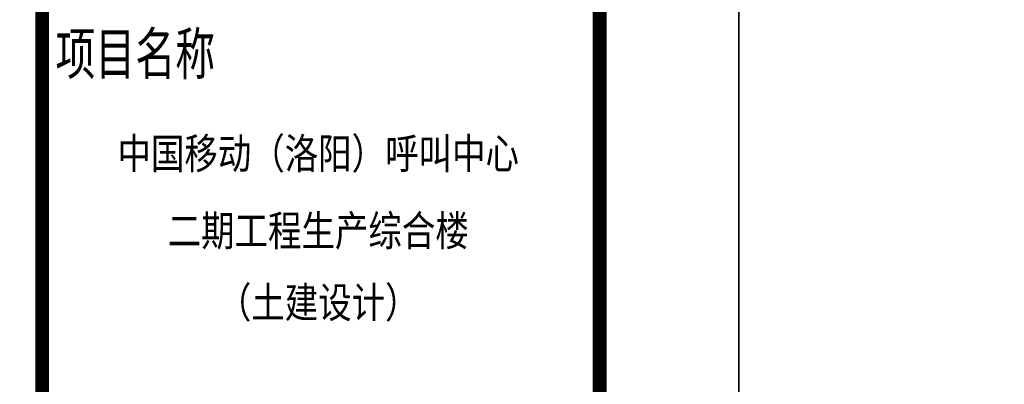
# Model space of a CAD drawing. Extents: x 1109697 to 1467097, y -139975 to 53891.
# Tile 147 of 256: x 1272736 to 1279801, y -66363 to -63746. Entities that reach past the tile are written whole.
import ezdxf
from ezdxf.enums import TextEntityAlignment as Align

# ---------------------------------------------------------------- set-up
doc = ezdxf.new("R2010")
doc.units = 0
doc.header["$LTSCALE"] = 1000
doc.header["$MEASUREMENT"] = 0
doc.layers.add('PUB_TEXT', color=7, linetype='Continuous')
doc.layers.add('PUB_TITLE', color=4, linetype='Continuous')
doc.layers.add('图框', color=4, linetype='Continuous', lineweight=35)
doc.styles.add('-黑体', font='simhei.ttf', dxfattribs={"width": 0.8})

# ---------------------------------------------------------------- blocks, each defined once
blk = doc.blocks.new('图签01')
at = {"layer": '图框', "style": '-黑体', "width": 0.7}
blk.add_text('项目名称', height=300, dxfattribs=at).set_placement((1793978.5, 91741.2))
at = {"layer": '图框', "style": '-黑体', "width": 0.8}
for s, height, p in [('中国移动（洛阳）呼叫中心', 220.011, (1795863.8, 91064.8)), ('二期工程生产综合楼', 220.01, (1795863.8, 90510.8)), ('（土建设计）', 220.01, (1795863.8, 89995.8))]:
    blk.add_text(s, height=height, dxfattribs=at).set_placement(p, align=Align.CENTER)

msp = doc.modelspace()

# ---------------------------------------------------------------- linework, layer by layer
at = {"layer": 'PUB_TITLE'}
for points in [[(1193797, -74118.9), (1277897, -74118.9), (1277897, -14718.9), (1193797, -14718.9)], [(1277897, -74118.9), (1361997, -74118.9), (1361997, -14718.9), (1277897, -14718.9)]]:
    msp.add_lwpolyline(points, close=True, dxfattribs=at)
at = {"layer": 'PUB_TITLE', "const_width": 100}
msp.add_lwpolyline([(1196297, -73118.9), (1276897, -73118.9), (1276897, -15718.9), (1196297, -15718.9)], close=True, dxfattribs=at)
msp.add_lwpolyline([(1272897, -15718.9), (1272897, -73118.9)], dxfattribs=at)

# ---------------------------------------------------------------- block references
at = {"layer": 'PUB_TEXT'}
msp.add_blockref('图签01', (-520986, -155881.3), dxfattribs=at)

doc.saveas('drawing.dxf')
